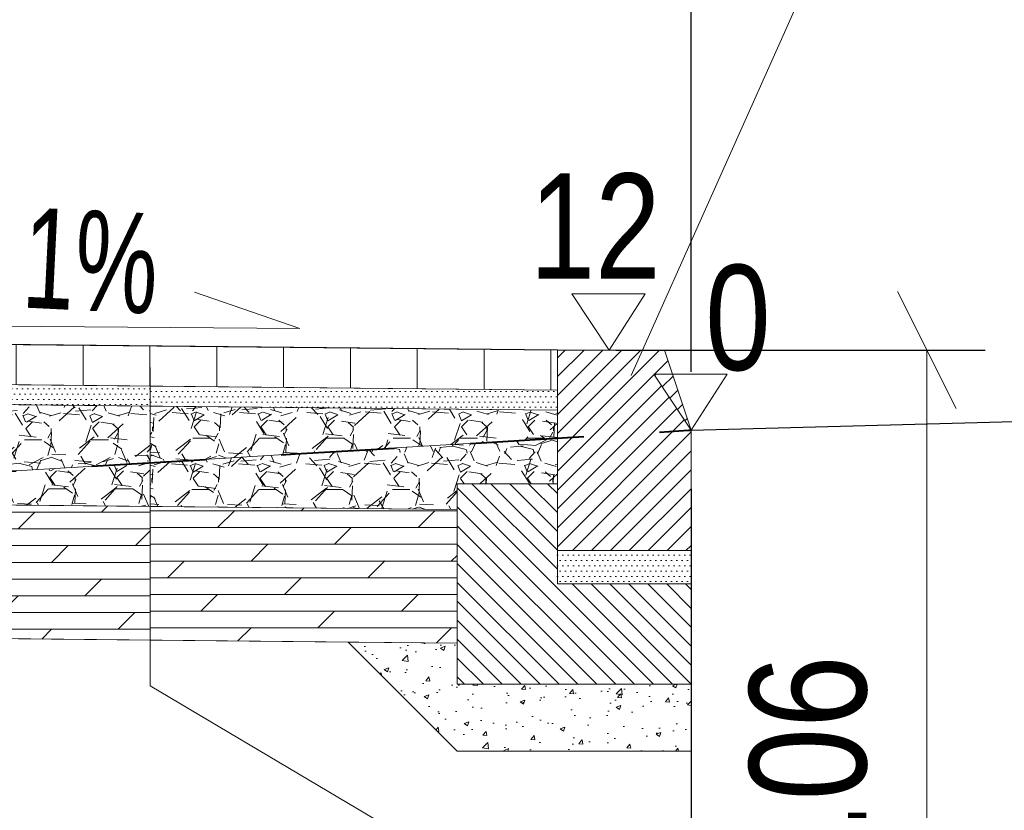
# Model space of a CAD drawing. Header units: metres. Extents: x 1435.1 to 1489, y 574.8 to 588.8.
# Tile 21 of 36: x 1464.3 to 1465.8, y 579.2 to 580.3. Entities that reach past the tile are written whole.
import ezdxf
from ezdxf.enums import TextEntityAlignment as Align

# ---------------------------------------------------------------- set-up
doc = ezdxf.new("R2010")
doc.units = ezdxf.units.M
doc.header["$MEASUREMENT"] = 0
doc.linetypes.add('DGN Style 2', pattern=[0.2836403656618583, 0.170184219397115, -0.1134561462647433])
for name, color, linetype, lineweight in [('12_obrys', 7, 'Continuous', 0), ('15_krawęznik', 7, 'Continuous', 0), ('16_obrzeża', 7, 'Continuous', 0), ('3_opisy', 7, 'Continuous', 0), ('9_warstwy', 7, 'Continuous', 0), ('konstrukcja jezdni', 7, 'Continuous', 0)]:
    doc.layers.add(name, color=color, linetype=linetype, lineweight=lineweight)
doc.styles.add('Style-Arial', font='arial.ttf')
doc.dimstyles.new('Proszowice', dxfattribs={"dimtxt": 0.175, "dimasz": 0.175, "dimexe": 0.08750000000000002, "dimexo": 0.08750000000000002, "dimgap": 0.08750000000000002, "dimtad": 1, "dimzin": 3, "dimdsep": 46, "dimtxsty": 'Style-Arial', "dimblk": '_Oblique_0.5', "dimcen": 0.09000000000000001, "dimclrd": 7, "dimadec": 4, "dimazin": 3, "dimtfac": 1, "dimtmove": 0, "dimatfit": 1, "dimldrblk": 'TerminatorOpen_0.5', "dimfxl": 1, "dimfrac": 2, "dimtzin": 3, "dimlwd": 0, "dimarcsym": 0})

# ---------------------------------------------------------------- blocks, each defined once
blk = doc.blocks.new('_Oblique_0.5')
at = {"color": 0, "linetype": 'ByBlock', "lineweight": -2}
for p, q in [((0.5, 0.25), (-0.5, -0.25)), ((0, 0), (-1, 0))]:
    blk.add_line(p, q, dxfattribs=at)
blk = doc.blocks.new('*D22')
at = {"layer": 'Defpoints', "color": 0, "linetype": 'Continuous', "lineweight": 0}
for p in [(1465.289278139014, 581.324188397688), (1463.789278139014, 579.8626032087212), (1465.289278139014, 579.7296032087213)]:
    blk.add_point(p, dxfattribs=at)
at = {"layer": 'konstrukcja jezdni', "color": 0, "linetype": 'Continuous', "lineweight": -2}
for p, q in [((1463.789278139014, 579.9501032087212), (1463.789278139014, 581.411688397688)), ((1465.289278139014, 579.8171032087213), (1465.289278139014, 581.411688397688))]:
    blk.add_line(p, q, dxfattribs=at)
at = {"layer": 'konstrukcja jezdni', "color": 7, "linetype": 'Continuous', "lineweight": 0}
blk.add_line((1463.964278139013, 581.324188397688), (1465.114278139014, 581.324188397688), dxfattribs=at)
at = {"layer": 'konstrukcja jezdni', "color": 7, "linetype": 'Continuous', "lineweight": 0, "xscale": 0.175, "yscale": 0.175, "zscale": 0.175, "rotation": 180}
blk.add_blockref('_Oblique_0.5', (1463.789278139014, 581.324188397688), dxfattribs=at)
at = {"layer": 'konstrukcja jezdni', "color": 7, "linetype": 'Continuous', "lineweight": 0, "xscale": 0.175, "yscale": 0.175, "zscale": 0.175}
blk.add_blockref('_Oblique_0.5', (1465.289278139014, 581.324188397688), dxfattribs=at)
at = {"layer": 'konstrukcja jezdni', "color": 0, "linetype": 'Continuous', "lineweight": 0, "insert": (1464.642720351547, 581.5010386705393), "char_height": 0.175, "attachment_point": 5, "style": 'Style-Arial'}
blk.add_mtext('\\H1x;\\W0.8;1.50', dxfattribs=at)
blk = doc.blocks.new('TerminatorOpen_0.5')
at = {"color": 0, "linetype": 'ByBlock', "lineweight": -2}
for q in [(-1, 0.25), (-1, 0), (-1, -0.25)]:
    blk.add_line((0, 0), q, dxfattribs=at)
blk = doc.blocks.new('*D24')
at = {"layer": 'Defpoints', "color": 0, "linetype": 'Continuous', "lineweight": 0}
for p in [(1465.289278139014, 579.7296032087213), (1464.439278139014, 578.7936032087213), (1464.439278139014, 578.3646596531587)]:
    blk.add_point(p, dxfattribs=at)
at = {"layer": 'konstrukcja jezdni', "color": 0, "linetype": 'Continuous', "lineweight": -2}
for p, q in [((1465.289278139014, 579.6421032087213), (1465.289278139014, 578.2771596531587)), ((1464.439278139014, 578.7061032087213), (1464.439278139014, 578.2771596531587))]:
    blk.add_line(p, q, dxfattribs=at)
at = {"layer": 'konstrukcja jezdni', "color": 7, "linetype": 'Continuous', "lineweight": 0}
blk.add_line((1465.114278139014, 578.3646596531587), (1464.614278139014, 578.3646596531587), dxfattribs=at)
at = {"layer": 'konstrukcja jezdni', "color": 7, "linetype": 'Continuous', "lineweight": 0, "xscale": 0.175, "yscale": 0.175, "zscale": 0.175, "rotation": 180}
blk.add_blockref('_Oblique_0.5', (1464.439278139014, 578.3646596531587), dxfattribs=at)
at = {"layer": 'konstrukcja jezdni', "color": 7, "linetype": 'Continuous', "lineweight": 0, "xscale": 0.175, "yscale": 0.175, "zscale": 0.175}
blk.add_blockref('_Oblique_0.5', (1465.289278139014, 578.3646596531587), dxfattribs=at)
at = {"layer": 'konstrukcja jezdni', "color": 0, "linetype": 'Continuous', "lineweight": 0, "insert": (1464.855110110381, 578.54150992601), "char_height": 0.175, "attachment_point": 5, "style": 'Style-Arial'}
blk.add_mtext('\\H1x;\\W0.8;0.85', dxfattribs=at)
blk = doc.blocks.new('*D25')
at = {"layer": 'Defpoints', "color": 0, "linetype": 'Continuous', "lineweight": 0}
for p in [(1465.089278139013, 579.8496032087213), (1465.641898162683, 579.8496032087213), (1464.439278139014, 578.7936032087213)]:
    blk.add_point(p, dxfattribs=at)
at = {"layer": 'konstrukcja jezdni', "color": 0, "linetype": 'Continuous', "lineweight": -2}
for p, q in [((1465.176778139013, 579.8496032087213), (1465.729398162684, 579.8496032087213)), ((1464.526778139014, 578.7936032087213), (1465.729398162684, 578.7936032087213))]:
    blk.add_line(p, q, dxfattribs=at)
at = {"layer": 'konstrukcja jezdni', "color": 7, "linetype": 'Continuous', "lineweight": 0}
blk.add_line((1465.641898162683, 578.9686032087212), (1465.641898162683, 579.6746032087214), dxfattribs=at)
at = {"layer": 'konstrukcja jezdni', "color": 7, "linetype": 'Continuous', "lineweight": 0, "xscale": 0.175, "yscale": 0.175, "zscale": 0.175}
for p, rotation in [((1465.641898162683, 579.8496032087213), 90), ((1465.641898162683, 578.7936032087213), 270)]:
    blk.add_blockref('_Oblique_0.5', p, dxfattribs=dict(at, rotation=rotation))
at = {"layer": 'konstrukcja jezdni', "color": 0, "linetype": 'Continuous', "lineweight": 0, "insert": (1465.465047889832, 579.2027065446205), "char_height": 0.175, "attachment_point": 5, "rotation": 90, "style": 'Style-Arial'}
blk.add_mtext('\\H1x;\\W0.8;1.06', dxfattribs=at)
blk = doc.blocks.new('*D26')
at = {"layer": 'Defpoints', "color": 0, "linetype": 'Continuous', "lineweight": 0}
for p in [(1464.178889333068, 578.7936032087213), (1464.439278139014, 578.7936032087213), (1464.439278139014, 578.6061032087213)]:
    blk.add_point(p, dxfattribs=at)
at = {"layer": 'konstrukcja jezdni', "color": 7, "linetype": 'Continuous', "lineweight": 0}
for p, q in [((1464.178889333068, 578.9686032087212), (1464.178889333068, 579.6817819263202)), ((1464.178889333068, 578.6061032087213), (1464.178889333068, 578.7936032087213)), ((1464.178889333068, 578.4311032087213), (1464.178889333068, 578.2561032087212))]:
    blk.add_line(p, q, dxfattribs=at)
at = {"layer": 'konstrukcja jezdni', "color": 0, "linetype": 'Continuous', "lineweight": -2}
for p, q in [((1464.351778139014, 578.7936032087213), (1464.091389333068, 578.7936032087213)), ((1464.351778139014, 578.6061032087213), (1464.091389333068, 578.6061032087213))]:
    blk.add_line(p, q, dxfattribs=at)
at = {"layer": 'konstrukcja jezdni', "color": 7, "linetype": 'Continuous', "lineweight": 0, "xscale": 0.175, "yscale": 0.175, "zscale": 0.175}
for p, rotation in [((1464.178889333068, 578.7936032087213), 270), ((1464.178889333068, 578.6061032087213), 90)]:
    blk.add_blockref('_Oblique_0.5', p, dxfattribs=dict(at, rotation=rotation))
at = {"layer": 'konstrukcja jezdni', "color": 0, "linetype": 'Continuous', "lineweight": 0, "insert": (1464.002039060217, 579.4126925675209), "char_height": 0.175, "attachment_point": 5, "rotation": 90, "style": 'Style-Arial'}
blk.add_mtext('\\H1x;\\W0.8;0.20', dxfattribs=at)

msp = doc.modelspace()

# ---------------------------------------------------------------- hatches: boundary and pattern name
at = {"layer": '16_obrzeża', "linetype": 'Continuous', "lineweight": 0}
h = msp.add_hatch(dxfattribs=at)
h.set_pattern_fill('AR-CONC', style=0, pattern_type=2)
h.set_pattern_definition([(49.99999999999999, (1464.963846, 579.348352), (0.07172597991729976, -0.006275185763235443), [0.0075, -0.0825]), (355, (1464.963846, 579.348352), (-0.01387511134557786, 0.07521922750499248), [0.006, -0.066]), (100.451444, (1464.969824, 579.347829), (0.05785090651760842, 0.06894403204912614), [0.006373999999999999, -0.07011399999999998]), (46.18420000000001, (1464.963846, 579.368352), (0.1067241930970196, -0.01655192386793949), [0.01125, -0.12375]), (96.635635, (1464.97274, 579.366973), (0.09346570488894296, 0.09741177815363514), [0.009560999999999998, -0.105171]), (351.184164, (1464.963846, 579.368352), (0.09346621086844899, 0.09741228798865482), [0.009, -0.09899999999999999]), (21, (1464.973846, 579.363352), (0.0596906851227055, -0.04026184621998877), [0.0075, -0.0825]), (326.0000000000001, (1464.973846, 579.363352), (0.02433155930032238, 0.07251500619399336), [0.006, -0.066]), (71.45144499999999, (1464.978821, 579.359997), (0.08402227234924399, 0.03225313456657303), [0.006374, -0.070114]), (37.50000000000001, (1464.963846, 579.348352), (0.001215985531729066, 0.03328938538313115), [0, -0.0652, 0, -0.067, 0, -0.06625]), (7.499999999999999, (1464.963846, 579.348352), (0.02630695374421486, 0.03944117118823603), [0, -0.0382, 0, -0.0637, 0, -0.02525]), (327.5, (1464.941546, 579.348352), (0.0533822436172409, -0.002255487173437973), [0, -0.025, 0, -0.078, 0, -0.1035]), (317.5, (1464.931546, 579.348352), (0.05831861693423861, 0.01001049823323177), [0, -0.0325, 0, -0.0518, 0, -0.0735])])
h.paths.add_polyline_path([(1464.939278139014, 579.249603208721), (1465.289278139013, 579.2496032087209), (1465.289278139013, 579.3496032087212), (1464.939278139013, 579.3496032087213), (1464.939278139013, 579.4110812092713), (1464.776169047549, 579.4127123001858)])
at = {"layer": '9_warstwy', "linetype": 'Continuous', "lineweight": 0}
h = msp.add_hatch(dxfattribs=at)
h.set_pattern_fill('HATCH', style=0, pattern_type=2)
h.set_pattern_definition([(90, (1464.879379, 579.823073), (-0.1, 6.123233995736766e-18), [])])
h.paths.add_polyline_path([(1463.839278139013, 579.8326032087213), (1463.839278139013, 579.8021002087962), (1464.480090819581, 579.7956920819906), (1465.089278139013, 579.7896002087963), (1465.089278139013, 579.8496032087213), (1463.839278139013, 579.8621032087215)])
h = msp.add_hatch(dxfattribs=at)
h.set_pattern_fill('HATCH', style=0, pattern_type=2)
h.set_pattern_definition([(45, (1465.213544, 579.7078349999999), (-0.01414213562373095, 0.01414213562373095), [])])
h.paths.add_polyline_path([(1465.249278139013, 579.8496032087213), (1465.16677726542, 579.8496032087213), (1465.089278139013, 579.8496032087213), (1465.089278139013, 579.7896002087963), (1465.089278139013, 579.7595987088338), (1465.089278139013, 579.6496032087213), (1465.089278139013, 579.5496032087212), (1465.289278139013, 579.5496032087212), (1465.289278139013, 579.6110703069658), (1465.289278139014, 579.6455872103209), (1465.289278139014, 579.7196032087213), (1465.289278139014, 579.7296032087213), (1465.233278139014, 579.8136032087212), (1465.261278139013, 579.8136032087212)])
h = msp.add_hatch(dxfattribs=at)
h.set_pattern_fill('HATCH', style=0, pattern_type=2)
h.set_pattern_definition([(45, (1465.266352, 579.786385), (-0.01414213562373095, 0.01414213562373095), [])])
h.paths.add_polyline_path([(1465.233278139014, 579.8136032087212), (1465.289278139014, 579.7296032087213), (1465.261278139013, 579.8136032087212)])
h = msp.add_hatch(dxfattribs=at)
h.set_pattern_fill('DOTS', style=0, pattern_type=2)
h.set_pattern_definition([(0, (1464.427784, 579.831415), (0.00396875, 0.0079375), [0, -0.007937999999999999])])
h.paths.add_polyline_path([(1463.839278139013, 579.7720987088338), (1464.480090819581, 579.765690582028), (1464.480090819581, 579.7956920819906), (1463.839278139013, 579.8021002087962)])
h = msp.add_hatch(dxfattribs=at)
h.set_pattern_fill('DOTS', style=0, pattern_type=2)
h.set_pattern_definition([(0, (1464.528331, 579.8353599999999), (0.00396875, 0.0079375), [0, -0.007937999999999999])])
h.paths.add_polyline_path([(1464.480090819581, 579.765690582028), (1465.089278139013, 579.7595987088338), (1465.089278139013, 579.7896002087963), (1464.480090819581, 579.7956920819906)])
h = msp.add_hatch(dxfattribs=at)
h.set_pattern_fill('GRAVEL', style=0, pattern_type=2)
h.set_pattern_definition([(228.012788, (1464.103103, 579.869632), (-0.8000003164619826, -0.9000003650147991), [0.013454, -1.331909]), (184.969741, (1464.094103, 579.859632), (1.200000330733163, 0.1000000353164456), [0.023087, -2.285591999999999]), (132.510447, (1464.071103, 579.8576320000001), (0.9999998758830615, -1.099999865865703), [0.016279, -1.611603]), (267.273689, (1464.032103, 579.832632), (0.100000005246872, 2.00000020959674), [0.021024, -2.081356]), (292.833654, (1464.031103, 579.811632), (-0.5000000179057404, 1.200000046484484), [0.020616, -2.040937]), (357.2736889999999, (1464.039103, 579.792632), (-2.00000020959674, 0.1000000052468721), [0.021024, -2.081356]), (37.69424, (1464.060103, 579.791632), (-1.300000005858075, -0.9999999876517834), [0.027803, -2.752485]), (72.255328, (1464.082103, 579.808632), (0.6999999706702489, 2.199999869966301), [0.026249, -2.598632]), (121.429566, (1464.090103, 579.8336320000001), (-0.7999998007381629, 1.299999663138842), [0.021095, -2.088407]), (175.236358, (1464.079103, 579.851632), (1.100000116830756, -0.1000000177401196), [0.024083, -1.180076]), (222.397438, (1464.055103, 579.8536320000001), (-1.200000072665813, -1.100000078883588), [0.031145, -3.083338]), (138.814075, (1464.131103, 579.831632), (-0.6999996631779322, 0.5999996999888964), [0.01063, -1.052384]), (171.469234, (1464.123103, 579.8386320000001), (1.299999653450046, -0.1999999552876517), [0.020224, -2.002151]), (225, (1464.103103, 579.841632), (-1.387778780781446e-17, -0.1000000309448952), [0.014142, -0.127279]), (203.198591, (1464.096103, 579.8536320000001), (0.499999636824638, 0.1999998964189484), [0.007616, -0.753962]), (291.801409, (1464.089103, 579.850632), (-0.1000000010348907, 0.2999999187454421), [0.01077, -0.527746]), (30.963757, (1464.093103, 579.840632), (0.2999999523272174, 0.2000000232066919), [0.017493, -0.565602]), (161.565051, (1464.108103, 579.849632), (0.1999995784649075, -0.09999988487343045), [0.012649, -0.303579]), (16.38954, (1464.031103, 579.850632), (0.99999961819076, 0.2999998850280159), [0.01772, -1.754285]), (70.34617600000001, (1464.048103, 579.855632), (-0.4000001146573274, -1.100000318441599), [0.014866, -1.471741]), (293.198591, (1464.108103, 579.869632), (-0.1999998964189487, 0.499999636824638), [0.015232, -0.746346]), (343.6104599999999, (1464.114103, 579.855632), (-0.99999961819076, 0.2999998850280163), [0.01772, -1.754285]), (339.4439549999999, (1464.031103, 579.788632), (-0.4999997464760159, 0.1999998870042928), [0.017088, -0.8373120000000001]), (294.775141, (1464.047103, 579.782632), (-0.4999998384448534, 1.099999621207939), [0.014318, -1.417464]), (66.80140899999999, (1464.109103, 579.769632), (0.1999998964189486, 0.499999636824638), [0.015232, -0.746346]), (17.354025, (1464.115103, 579.783632), (-1.300000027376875, -0.4000000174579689), [0.016763, -1.659542]), (69.44395500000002, (1464.060103, 579.769632), (-0.1999998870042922, -0.4999997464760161), [0.008544, -0.8458559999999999]), (101.309932, (1464.103103, 579.769632), (-0.1000000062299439, 0.4000001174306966), [0.005099, -0.504803]), (165.963757, (1464.102103, 579.774632), (0.2999996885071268, -0.09999995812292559), [0.020616, -0.391695]), (186.009006, (1464.082103, 579.779632), (1.000000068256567, 0.1000000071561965), [0.019105, -1.891392]), (303.690068, (1464.093103, 579.831632), (-0.09999996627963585, 0.1999999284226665), [0.014422, -0.346133]), (353.157227, (1464.101103, 579.8196320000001), (1.700000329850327, -0.2000000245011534), [0.025179, -2.492756]), (60.945396, (1464.126103, 579.816632), (-0.3999998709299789, -0.6999997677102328), [0.010296, -1.019267]), (90, (1464.131103, 579.825632), (-0.1, 0.1), [0.006, -0.094]), (120.256437, (1464.080103, 579.782632), (0.4000001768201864, -0.7000003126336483), [0.013892, -1.375352]), (48.012788, (1464.073103, 579.794632), (0.8000003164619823, 0.9000003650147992), [0.026907, -1.318455]), (0, (1464.091103, 579.8146320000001), (0.1, 0.1), [0.026, -0.07400000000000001]), (325.304846, (1464.117103, 579.8146320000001), (0.9999998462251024, -0.699999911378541), [0.015811, -1.565327]), (254.054604, (1464.130103, 579.8056320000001), (-0.1000000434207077, -0.4000003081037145), [0.01456, -0.7134510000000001]), (207.645975, (1464.126103, 579.791632), (-1.900000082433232, -1.000000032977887), [0.023707, -2.346947]), (175.426079, (1464.105103, 579.7806320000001), (-1.299999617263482, 0.09999996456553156), [0.02508, -2.482907])])
h.paths.add_polyline_path([(1464.480090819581, 579.765690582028), (1463.839278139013, 579.7720987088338), (1463.839278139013, 579.6626032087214), (1463.889278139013, 579.6626032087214), (1463.889278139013, 579.6245552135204), (1463.889278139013, 579.6215912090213), (1463.927234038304, 579.6212116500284), (1463.977249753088, 579.6509111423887), (1464.480090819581, 579.6810778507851)])
h = msp.add_hatch(dxfattribs=at)
h.set_pattern_fill('GRAVEL', style=0, pattern_type=2)
h.set_pattern_definition([(228.012788, (1464.654879, 579.8722), (-0.8000003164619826, -0.9000003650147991), [0.013454, -1.331909]), (184.969741, (1464.645879, 579.8622), (1.200000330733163, 0.1000000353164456), [0.023087, -2.285591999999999]), (132.510447, (1464.622879, 579.8602), (0.9999998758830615, -1.099999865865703), [0.016279, -1.611603]), (267.273689, (1464.583879, 579.8352), (0.100000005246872, 2.00000020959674), [0.021024, -2.081356]), (292.833654, (1464.582879, 579.8142), (-0.5000000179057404, 1.200000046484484), [0.020616, -2.040937]), (357.2736889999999, (1464.590879, 579.7952), (-2.00000020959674, 0.1000000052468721), [0.021024, -2.081356]), (37.69424, (1464.611879, 579.7942), (-1.300000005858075, -0.9999999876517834), [0.027803, -2.752485]), (72.255328, (1464.633879, 579.8112), (0.6999999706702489, 2.199999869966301), [0.026249, -2.598632]), (121.429566, (1464.641879, 579.8362), (-0.7999998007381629, 1.299999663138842), [0.021095, -2.088407]), (175.236358, (1464.630879, 579.8542), (1.100000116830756, -0.1000000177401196), [0.024083, -1.180076]), (222.397438, (1464.606879, 579.8562), (-1.200000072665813, -1.100000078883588), [0.031145, -3.083338]), (138.814075, (1464.682879, 579.8342), (-0.6999996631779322, 0.5999996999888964), [0.01063, -1.052384]), (171.469234, (1464.674879, 579.8412), (1.299999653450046, -0.1999999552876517), [0.020224, -2.002151]), (225, (1464.654879, 579.8442), (-1.387778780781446e-17, -0.1000000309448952), [0.014142, -0.127279]), (203.198591, (1464.647879, 579.8562), (0.499999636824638, 0.1999998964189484), [0.007616, -0.753962]), (291.801409, (1464.640879, 579.8532), (-0.1000000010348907, 0.2999999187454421), [0.01077, -0.527746]), (30.963757, (1464.644879, 579.8432), (0.2999999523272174, 0.2000000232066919), [0.017493, -0.565602]), (161.565051, (1464.659879, 579.8522), (0.1999995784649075, -0.09999988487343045), [0.012649, -0.303579]), (16.38954, (1464.582879, 579.8532), (0.99999961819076, 0.2999998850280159), [0.01772, -1.754285]), (70.34617600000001, (1464.599879, 579.8582), (-0.4000001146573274, -1.100000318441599), [0.014866, -1.471741]), (293.198591, (1464.659879, 579.8722), (-0.1999998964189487, 0.499999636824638), [0.015232, -0.746346]), (343.6104599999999, (1464.665879, 579.8582), (-0.99999961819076, 0.2999998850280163), [0.01772, -1.754285]), (339.4439549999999, (1464.582879, 579.7912), (-0.4999997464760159, 0.1999998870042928), [0.017088, -0.8373120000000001]), (294.775141, (1464.598879, 579.7852), (-0.4999998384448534, 1.099999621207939), [0.014318, -1.417464]), (66.80140899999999, (1464.660879, 579.7722), (0.1999998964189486, 0.499999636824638), [0.015232, -0.746346]), (17.354025, (1464.666879, 579.7862), (-1.300000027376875, -0.4000000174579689), [0.016763, -1.659542]), (69.44395500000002, (1464.611879, 579.7722), (-0.1999998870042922, -0.4999997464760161), [0.008544, -0.8458559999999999]), (101.309932, (1464.654879, 579.7722), (-0.1000000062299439, 0.4000001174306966), [0.005099, -0.504803]), (165.963757, (1464.653879, 579.7772), (0.2999996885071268, -0.09999995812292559), [0.020616, -0.391695]), (186.009006, (1464.633879, 579.7822), (1.000000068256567, 0.1000000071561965), [0.019105, -1.891392]), (303.690068, (1464.644879, 579.8342), (-0.09999996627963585, 0.1999999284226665), [0.014422, -0.346133]), (353.157227, (1464.652879, 579.8222), (1.700000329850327, -0.2000000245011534), [0.025179, -2.492756]), (60.945396, (1464.677879, 579.8192), (-0.3999998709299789, -0.6999997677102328), [0.010296, -1.019267]), (90, (1464.682879, 579.8282), (-0.1, 0.1), [0.006, -0.094]), (120.256437, (1464.631879, 579.7852), (0.4000001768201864, -0.7000003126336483), [0.013892, -1.375352]), (48.012788, (1464.624879, 579.7972), (0.8000003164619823, 0.9000003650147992), [0.026907, -1.318455]), (0, (1464.642879, 579.8172), (0.1, 0.1), [0.026, -0.07400000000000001]), (325.304846, (1464.668879, 579.8172), (0.9999998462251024, -0.699999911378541), [0.015811, -1.565327]), (254.054604, (1464.681879, 579.8082), (-0.1000000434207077, -0.4000003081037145), [0.01456, -0.7134510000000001]), (207.645975, (1464.677879, 579.7942), (-1.900000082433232, -1.000000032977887), [0.023707, -2.346947]), (175.426079, (1464.656879, 579.7832), (-1.299999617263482, 0.09999996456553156), [0.02508, -2.482907])])
h.paths.add_polyline_path([(1465.089278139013, 579.7595987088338), (1464.480090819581, 579.765690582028), (1464.480090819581, 579.6810778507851), (1464.696898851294, 579.6940847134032), (1465.089278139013, 579.7177126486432)])
h = msp.add_hatch(dxfattribs=at)
h.set_pattern_fill('GRAVEL', style=0, pattern_type=2)
h.set_pattern_definition([(228.012788, (1464.653596, 579.795166), (-0.8000003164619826, -0.9000003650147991), [0.013454, -1.331909]), (184.969741, (1464.644596, 579.785166), (1.200000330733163, 0.1000000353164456), [0.023087, -2.285591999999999]), (132.510447, (1464.621596, 579.783166), (0.9999998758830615, -1.099999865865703), [0.016279, -1.611603]), (267.273689, (1464.582596, 579.758166), (0.100000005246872, 2.00000020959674), [0.021024, -2.081356]), (292.833654, (1464.581596, 579.737166), (-0.5000000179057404, 1.200000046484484), [0.020616, -2.040937]), (357.2736889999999, (1464.589596, 579.718166), (-2.00000020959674, 0.1000000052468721), [0.021024, -2.081356]), (37.69424, (1464.610596, 579.717166), (-1.300000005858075, -0.9999999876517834), [0.027803, -2.752485]), (72.255328, (1464.632596, 579.734166), (0.6999999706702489, 2.199999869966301), [0.026249, -2.598632]), (121.429566, (1464.640596, 579.759166), (-0.7999998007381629, 1.299999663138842), [0.021095, -2.088407]), (175.236358, (1464.629596, 579.777166), (1.100000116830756, -0.1000000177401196), [0.024083, -1.180076]), (222.397438, (1464.605596, 579.779166), (-1.200000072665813, -1.100000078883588), [0.031145, -3.083338]), (138.814075, (1464.681596, 579.757166), (-0.6999996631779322, 0.5999996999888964), [0.01063, -1.052384]), (171.469234, (1464.673596, 579.764166), (1.299999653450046, -0.1999999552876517), [0.020224, -2.002151]), (225, (1464.653596, 579.767166), (-1.387778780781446e-17, -0.1000000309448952), [0.014142, -0.127279]), (203.198591, (1464.646596, 579.779166), (0.499999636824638, 0.1999998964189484), [0.007616, -0.753962]), (291.801409, (1464.639596, 579.776166), (-0.1000000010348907, 0.2999999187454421), [0.01077, -0.527746]), (30.963757, (1464.643596, 579.766166), (0.2999999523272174, 0.2000000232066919), [0.017493, -0.565602]), (161.565051, (1464.658596, 579.775166), (0.1999995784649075, -0.09999988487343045), [0.012649, -0.303579]), (16.38954, (1464.581596, 579.776166), (0.99999961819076, 0.2999998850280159), [0.01772, -1.754285]), (70.34617600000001, (1464.598596, 579.781166), (-0.4000001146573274, -1.100000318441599), [0.014866, -1.471741]), (293.198591, (1464.658596, 579.795166), (-0.1999998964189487, 0.499999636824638), [0.015232, -0.746346]), (343.6104599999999, (1464.664596, 579.781166), (-0.99999961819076, 0.2999998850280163), [0.01772, -1.754285]), (339.4439549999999, (1464.581596, 579.714166), (-0.4999997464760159, 0.1999998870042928), [0.017088, -0.8373120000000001]), (294.775141, (1464.597596, 579.708166), (-0.4999998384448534, 1.099999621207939), [0.014318, -1.417464]), (66.80140899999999, (1464.659596, 579.695166), (0.1999998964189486, 0.499999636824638), [0.015232, -0.746346]), (17.354025, (1464.665596, 579.709166), (-1.300000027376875, -0.4000000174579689), [0.016763, -1.659542]), (69.44395500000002, (1464.610596, 579.695166), (-0.1999998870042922, -0.4999997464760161), [0.008544, -0.8458559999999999]), (101.309932, (1464.653596, 579.695166), (-0.1000000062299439, 0.4000001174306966), [0.005099, -0.504803]), (165.963757, (1464.652596, 579.700166), (0.2999996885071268, -0.09999995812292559), [0.020616, -0.391695]), (186.009006, (1464.632596, 579.705166), (1.000000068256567, 0.1000000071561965), [0.019105, -1.891392]), (303.690068, (1464.643596, 579.757166), (-0.09999996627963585, 0.1999999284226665), [0.014422, -0.346133]), (353.157227, (1464.651596, 579.745166), (1.700000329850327, -0.2000000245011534), [0.025179, -2.492756]), (60.945396, (1464.676596, 579.742166), (-0.3999998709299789, -0.6999997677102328), [0.010296, -1.019267]), (90, (1464.681596, 579.751166), (-0.1, 0.1), [0.006, -0.094]), (120.256437, (1464.630596, 579.708166), (0.4000001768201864, -0.7000003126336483), [0.013892, -1.375352]), (48.012788, (1464.623596, 579.7201660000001), (0.8000003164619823, 0.9000003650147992), [0.026907, -1.318455]), (0, (1464.641596, 579.740166), (0.1, 0.1), [0.026, -0.07400000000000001]), (325.304846, (1464.667596, 579.740166), (0.9999998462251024, -0.699999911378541), [0.015811, -1.565327]), (254.054604, (1464.680596, 579.731166), (-0.1000000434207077, -0.4000003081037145), [0.01456, -0.7134510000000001]), (207.645975, (1464.676596, 579.717166), (-1.900000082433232, -1.000000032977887), [0.023707, -2.346947]), (175.426079, (1464.655596, 579.706166), (-1.299999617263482, 0.09999996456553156), [0.02508, -2.482907])])
h.paths.add_polyline_path([(1464.939278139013, 579.6110912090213), (1464.939278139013, 579.6496032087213), (1465.089278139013, 579.6496032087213), (1465.089278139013, 579.7177126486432), (1464.696898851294, 579.6940847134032), (1464.480090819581, 579.6810778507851), (1464.480090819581, 579.6156830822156)])
h = msp.add_hatch(dxfattribs=at)
h.set_pattern_fill('GRAVEL', style=0, pattern_type=2)
h.set_pattern_definition([(228.012788, (1464.339212, 579.79645), (-0.8000003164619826, -0.9000003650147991), [0.013454, -1.331909]), (184.969741, (1464.330212, 579.78645), (1.200000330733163, 0.1000000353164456), [0.023087, -2.285591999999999]), (132.510447, (1464.307212, 579.78445), (0.9999998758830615, -1.099999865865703), [0.016279, -1.611603]), (267.273689, (1464.268212, 579.75945), (0.100000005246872, 2.00000020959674), [0.021024, -2.081356]), (292.833654, (1464.267212, 579.73845), (-0.5000000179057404, 1.200000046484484), [0.020616, -2.040937]), (357.2736889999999, (1464.275212, 579.71945), (-2.00000020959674, 0.1000000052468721), [0.021024, -2.081356]), (37.69424, (1464.296212, 579.71845), (-1.300000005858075, -0.9999999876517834), [0.027803, -2.752485]), (72.255328, (1464.318212, 579.73545), (0.6999999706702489, 2.199999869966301), [0.026249, -2.598632]), (121.429566, (1464.326212, 579.76045), (-0.7999998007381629, 1.299999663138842), [0.021095, -2.088407]), (175.236358, (1464.315212, 579.77845), (1.100000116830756, -0.1000000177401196), [0.024083, -1.180076]), (222.397438, (1464.291212, 579.78045), (-1.200000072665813, -1.100000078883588), [0.031145, -3.083338]), (138.814075, (1464.367212, 579.75845), (-0.6999996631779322, 0.5999996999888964), [0.01063, -1.052384]), (171.469234, (1464.359212, 579.76545), (1.299999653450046, -0.1999999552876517), [0.020224, -2.002151]), (225, (1464.339212, 579.76845), (-1.387778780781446e-17, -0.1000000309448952), [0.014142, -0.127279]), (203.198591, (1464.332212, 579.78045), (0.499999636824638, 0.1999998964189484), [0.007616, -0.753962]), (291.801409, (1464.325212, 579.77745), (-0.1000000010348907, 0.2999999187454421), [0.01077, -0.527746]), (30.963757, (1464.329212, 579.76745), (0.2999999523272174, 0.2000000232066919), [0.017493, -0.565602]), (161.565051, (1464.344212, 579.77645), (0.1999995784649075, -0.09999988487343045), [0.012649, -0.303579]), (16.38954, (1464.267212, 579.77745), (0.99999961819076, 0.2999998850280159), [0.01772, -1.754285]), (70.34617600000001, (1464.284212, 579.78245), (-0.4000001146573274, -1.100000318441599), [0.014866, -1.471741]), (293.198591, (1464.344212, 579.79645), (-0.1999998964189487, 0.499999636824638), [0.015232, -0.746346]), (343.6104599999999, (1464.350212, 579.78245), (-0.99999961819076, 0.2999998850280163), [0.01772, -1.754285]), (339.4439549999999, (1464.267212, 579.71545), (-0.4999997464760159, 0.1999998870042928), [0.017088, -0.8373120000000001]), (294.775141, (1464.283212, 579.70945), (-0.4999998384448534, 1.099999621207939), [0.014318, -1.417464]), (66.80140899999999, (1464.345212, 579.69645), (0.1999998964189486, 0.499999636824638), [0.015232, -0.746346]), (17.354025, (1464.351212, 579.71045), (-1.300000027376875, -0.4000000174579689), [0.016763, -1.659542]), (69.44395500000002, (1464.296212, 579.69645), (-0.1999998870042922, -0.4999997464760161), [0.008544, -0.8458559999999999]), (101.309932, (1464.339212, 579.69645), (-0.1000000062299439, 0.4000001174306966), [0.005099, -0.504803]), (165.963757, (1464.338212, 579.70145), (0.2999996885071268, -0.09999995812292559), [0.020616, -0.391695]), (186.009006, (1464.318212, 579.70645), (1.000000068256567, 0.1000000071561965), [0.019105, -1.891392]), (303.690068, (1464.329212, 579.75845), (-0.09999996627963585, 0.1999999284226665), [0.014422, -0.346133]), (353.157227, (1464.337212, 579.74645), (1.700000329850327, -0.2000000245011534), [0.025179, -2.492756]), (60.945396, (1464.362212, 579.74345), (-0.3999998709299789, -0.6999997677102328), [0.010296, -1.019267]), (90, (1464.367212, 579.75245), (-0.1, 0.1), [0.006, -0.094]), (120.256437, (1464.316212, 579.70945), (0.4000001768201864, -0.7000003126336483), [0.013892, -1.375352]), (48.012788, (1464.309212, 579.72145), (0.8000003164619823, 0.9000003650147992), [0.026907, -1.318455]), (0, (1464.327212, 579.74145), (0.1, 0.1), [0.026, -0.07400000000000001]), (325.304846, (1464.353212, 579.74145), (0.9999998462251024, -0.699999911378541), [0.015811, -1.565327]), (254.054604, (1464.366212, 579.73245), (-0.1000000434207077, -0.4000003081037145), [0.01456, -0.7134510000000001]), (207.645975, (1464.362212, 579.71845), (-1.900000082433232, -1.000000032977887), [0.023707, -2.346947]), (175.426079, (1464.341212, 579.70745), (-1.299999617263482, 0.09999996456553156), [0.02508, -2.482907])])
h.paths.add_polyline_path([(1464.480090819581, 579.6156830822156), (1464.480090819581, 579.6810778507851), (1463.977249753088, 579.6509111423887), (1463.927234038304, 579.6212116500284)])
h = msp.add_hatch(dxfattribs=at)
h.set_pattern_fill('HATCH', style=0, pattern_type=2)
h.set_pattern_definition([(315, (1465.233217, 579.405976), (0.01414213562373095, 0.01414213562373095), [])])
h.paths.add_polyline_path([(1465.089278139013, 579.6496032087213), (1464.939278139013, 579.6496032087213), (1464.939278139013, 579.6110912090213), (1464.939278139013, 579.5110862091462), (1464.939278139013, 579.3496032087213), (1465.289278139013, 579.3496032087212), (1465.289278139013, 579.4996032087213), (1465.089278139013, 579.4996032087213), (1465.089278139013, 579.5496032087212)])
h = msp.add_hatch(dxfattribs=at)
h.set_pattern_fill('DOLMIT', style=0, pattern_type=2)
h.set_pattern_definition([(0, (1463.907121, 579.5069030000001), (0, 0.025), []), (45, (1463.907121, 579.5069030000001), (-0.0500000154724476, 0.05000001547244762), [0.035355, -0.070711])])
h.paths.add_polyline_path([(1464.480090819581, 579.4156730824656), (1464.480090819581, 579.6156830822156), (1463.927234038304, 579.6212116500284), (1463.889278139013, 579.5986733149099), (1463.889278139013, 579.4626032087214), (1463.839278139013, 579.4626032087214), (1463.839278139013, 579.4220812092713)])
h = msp.add_hatch(dxfattribs=at)
h.set_pattern_fill('DOLMIT', style=0, pattern_type=2)
h.set_pattern_definition([(0, (1464.580801, 579.583936), (0, 0.025), []), (45, (1464.580801, 579.583936), (-0.0500000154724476, 0.05000001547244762), [0.035355, -0.070711])])
h.paths.add_polyline_path([(1464.776169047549, 579.4127123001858), (1464.939278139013, 579.4110812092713), (1464.939278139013, 579.5110862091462), (1464.939278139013, 579.6110912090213), (1464.480090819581, 579.6156830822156), (1464.480090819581, 579.4156730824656)])
h = msp.add_hatch(dxfattribs=at)
h.set_pattern_fill('DOTS', style=0, pattern_type=2)
h.set_pattern_definition([(0, (1465.168824, 579.6062969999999), (0.00396875, 0.0079375), [0, -0.007937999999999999])])
h.paths.add_polyline_path([(1465.089278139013, 579.4996032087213), (1465.289278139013, 579.4996032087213), (1465.289278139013, 579.5496032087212), (1465.089278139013, 579.5496032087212)])

# ---------------------------------------------------------------- linework, layer by layer
at = {"layer": '12_obrys', "color": 7, "linetype": 'Continuous', "lineweight": 30}
for p, q in [((1465.089278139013, 579.8496032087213), (1463.789278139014, 579.8626032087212)), ((1465.289278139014, 579.7296032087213), (1466.6129084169, 579.7653067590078))]:
    msp.add_line(p, q, dxfattribs=at)
at = {"layer": '12_obrys', "color": 251, "linetype": 'DGN Style 2', "lineweight": 40, "flags": 128}
msp.add_lwpolyline([(1462.373683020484, 578.2390080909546), (1463.977249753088, 579.6509111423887), (1464.696898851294, 579.6940847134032), (1465.285340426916, 579.7295189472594), (1465.289278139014, 579.7296032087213)], dxfattribs=at)
at = {"layer": '15_krawęznik', "color": 7, "linetype": 'Continuous', "lineweight": 13}
for p, q in [((1465.089278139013, 579.4996032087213), (1465.089278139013, 579.8496032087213)), ((1465.089278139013, 579.8496032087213), (1465.249278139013, 579.8496032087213)), ((1465.289278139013, 579.7296032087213), (1465.249278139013, 579.8496032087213)), ((1465.289278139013, 579.7296032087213), (1465.289278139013, 579.5496032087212)), ((1464.939278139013, 579.6496032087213), (1464.939278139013, 579.3496032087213)), ((1464.939278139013, 579.6496032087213), (1465.089278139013, 579.6496032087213)), ((1465.289278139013, 579.5496032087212), (1465.089278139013, 579.5496032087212)), ((1465.289278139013, 579.5496032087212), (1465.289278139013, 579.4996032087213)), ((1465.289278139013, 579.4996032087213), (1465.089278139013, 579.4996032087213)), ((1465.289278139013, 579.3496032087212), (1465.289278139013, 579.4996032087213)), ((1464.939278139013, 579.3496032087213), (1465.289278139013, 579.3496032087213))]:
    msp.add_line(p, q, dxfattribs=at)
at = {"layer": '16_obrzeża', "color": 7, "linetype": 'Continuous', "lineweight": 0, "flags": 128}
msp.add_lwpolyline([(1464.939278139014, 579.249603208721), (1465.289278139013, 579.2496032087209), (1465.289278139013, 579.3496032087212), (1464.939278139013, 579.3496032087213), (1464.939278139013, 579.4110812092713), (1464.776169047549, 579.4127123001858), (1464.939278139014, 579.249603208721)], close=True, dxfattribs=at)
at = {"layer": '3_opisy', "color": 7}
msp.add_line((1465.868970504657, 581.3086666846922), (1465.199397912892, 579.811686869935), dxfattribs=at)
at = {"layer": '3_opisy', "color": 7, "linetype": 'Continuous', "lineweight": 0}
for p, q in [((1464.703792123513, 579.8819250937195), (1464.546012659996, 579.9360367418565)), ((1464.179510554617, 579.8860312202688), (1464.703792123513, 579.8819250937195)), ((1464.480090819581, 579.8233175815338), (1464.480090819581, 579.3469651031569)), ((1464.939278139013, 579.6110912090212), (1463.889278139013, 579.6215912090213)), ((1464.939278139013, 579.4110812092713), (1463.609278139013, 579.4243812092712)), ((1464.480090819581, 579.3469651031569), (1465.678470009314, 578.6370710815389))]:
    msp.add_line(p, q, dxfattribs=at)
at = {"layer": '3_opisy', "color": 7, "linetype": 'Continuous', "lineweight": 0, "flags": 128}
for points in [[(1465.16677726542, 579.8496032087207), (1465.11077726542, 579.9336032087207), (1465.22077726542, 579.9336032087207), (1465.16677726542, 579.8496032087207)], [(1465.289278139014, 579.7296032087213), (1465.233278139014, 579.8136032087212), (1465.343278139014, 579.8136032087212), (1465.289278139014, 579.7296032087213)]]:
    msp.add_lwpolyline(points, dxfattribs=at)
at = {"layer": '9_warstwy', "color": 7, "linetype": 'Continuous', "lineweight": 0}
for p, q in [((1465.089278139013, 579.7896002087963), (1463.789278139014, 579.8026002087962)), ((1465.089278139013, 579.7595987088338), (1463.789278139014, 579.7725987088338)), ((1465.289278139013, 579.7196032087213), (1465.289278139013, 579.6455872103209)), ((1464.939278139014, 579.249603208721), (1464.776169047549, 579.4127123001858)), ((1465.289278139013, 579.3496032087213), (1465.289278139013, 579.2375727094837)), ((1465.289278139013, 579.3496032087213), (1465.289278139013, 579.249603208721))]:
    msp.add_line(p, q, dxfattribs=at)
at = {"layer": '9_warstwy', "color": 7, "linetype": 'Continuous', "lineweight": 0, "flags": 128}
for points in [[(1463.839278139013, 579.8326032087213), (1463.839278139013, 579.8021002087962), (1464.480090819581, 579.7956920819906), (1465.089278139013, 579.7896002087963), (1465.089278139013, 579.8496032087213), (1463.839278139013, 579.8621032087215), (1463.839278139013, 579.8326032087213)], [(1465.249278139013, 579.8496032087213), (1465.16677726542, 579.8496032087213), (1465.089278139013, 579.8496032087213), (1465.089278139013, 579.7896002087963), (1465.089278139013, 579.7595987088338), (1465.089278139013, 579.6496032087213), (1465.089278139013, 579.5496032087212), (1465.289278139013, 579.5496032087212), (1465.289278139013, 579.6110703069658), (1465.289278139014, 579.6455872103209), (1465.289278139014, 579.7196032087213), (1465.289278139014, 579.7296032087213), (1465.233278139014, 579.8136032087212), (1465.261278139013, 579.8136032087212), (1465.249278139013, 579.8496032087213)], [(1465.233278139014, 579.8136032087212), (1465.289278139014, 579.7296032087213), (1465.261278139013, 579.8136032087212), (1465.233278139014, 579.8136032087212)], [(1463.839278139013, 579.7720987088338), (1464.480090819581, 579.765690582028), (1464.480090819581, 579.7956920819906), (1463.839278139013, 579.8021002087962), (1463.839278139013, 579.7720987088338)], [(1464.480090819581, 579.765690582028), (1465.089278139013, 579.7595987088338), (1465.089278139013, 579.7896002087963), (1464.480090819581, 579.7956920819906), (1464.480090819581, 579.765690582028)], [(1464.480090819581, 579.765690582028), (1463.839278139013, 579.7720987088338), (1463.839278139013, 579.6626032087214), (1463.889278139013, 579.6626032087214), (1463.889278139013, 579.6245552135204), (1463.889278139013, 579.6215912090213), (1463.927234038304, 579.6212116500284), (1463.977249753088, 579.6509111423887), (1464.480090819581, 579.6810778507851), (1464.480090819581, 579.765690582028)], [(1465.089278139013, 579.7595987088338), (1464.480090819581, 579.765690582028), (1464.480090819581, 579.6810778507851), (1464.696898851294, 579.6940847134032), (1465.089278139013, 579.7177126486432), (1465.089278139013, 579.7595987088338)], [(1464.939278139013, 579.6110912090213), (1464.939278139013, 579.6496032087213), (1465.089278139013, 579.6496032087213), (1465.089278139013, 579.7177126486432), (1464.696898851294, 579.6940847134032), (1464.480090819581, 579.6810778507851), (1464.480090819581, 579.6156830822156), (1464.939278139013, 579.6110912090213)], [(1464.480090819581, 579.6156830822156), (1464.480090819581, 579.6810778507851), (1463.977249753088, 579.6509111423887), (1463.927234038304, 579.6212116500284), (1464.480090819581, 579.6156830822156)], [(1465.089278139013, 579.6496032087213), (1464.939278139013, 579.6496032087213), (1464.939278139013, 579.6110912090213), (1464.939278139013, 579.5110862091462), (1464.939278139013, 579.3496032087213), (1465.289278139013, 579.3496032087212), (1465.289278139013, 579.4996032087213), (1465.089278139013, 579.4996032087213), (1465.089278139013, 579.5496032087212), (1465.089278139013, 579.6496032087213)], [(1464.480090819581, 579.4156730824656), (1464.480090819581, 579.6156830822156), (1463.927234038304, 579.6212116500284), (1463.889278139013, 579.5986733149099), (1463.889278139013, 579.4626032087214), (1463.839278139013, 579.4626032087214), (1463.839278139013, 579.4220812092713), (1464.480090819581, 579.4156730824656)], [(1464.776169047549, 579.4127123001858), (1464.939278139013, 579.4110812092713), (1464.939278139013, 579.5110862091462), (1464.939278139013, 579.6110912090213), (1464.480090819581, 579.6156830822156), (1464.480090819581, 579.4156730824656), (1464.776169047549, 579.4127123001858)], [(1465.089278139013, 579.4996032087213), (1465.289278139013, 579.4996032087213), (1465.289278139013, 579.5496032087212), (1465.089278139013, 579.5496032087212), (1465.089278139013, 579.4996032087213)]]:
    msp.add_lwpolyline(points, close=True, dxfattribs=at)
msp.add_lwpolyline([(1464.939278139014, 579.249603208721), (1465.289278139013, 579.2496032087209)], dxfattribs=at)

# ---------------------------------------------------------------- texts
at = {"layer": '3_opisy', "color": 7, "linetype": 'Continuous', "lineweight": 0, "style": 'Style-Arial', "width": 0.7999794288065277}
for s, p in [('12', (1465.145817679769, 580.0350675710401)), ('0', (1465.359341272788, 579.8983429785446))]:
    msp.add_text(s, height=0.1575018, dxfattribs=at).set_placement(p, align=Align.MIDDLE_CENTER)
at = {"layer": '3_opisy', "color": 7, "linetype": 'Continuous', "lineweight": 0, "style": 'Style-Arial', "width": 0.6666666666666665}
msp.add_text('1%', height=0.1499999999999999, rotation=357.2177075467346, dxfattribs=at).set_placement((1464.49528661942, 580.0534100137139), align=Align.TOP_RIGHT)

# ---------------------------------------------------------------- dimensions: what is measured, and where the dimension line sits
at = {"layer": 'konstrukcja jezdni', "color": 7, "linetype": 'Continuous', "lineweight": 0}
dim = msp.add_linear_dim(base=(1465.289278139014, 581.324188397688), p1=(1463.789278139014, 579.8626032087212), p2=(1465.289278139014, 579.7296032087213), text='\\H1x;\\W0.8;<>', dimstyle='Proszowice', dxfattribs=at)
dim.commit()
dim.dimension.update_dxf_attribs({"geometry": '*D22', "text_midpoint": (1464.642720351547, 581.324188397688), "dimtype": 160})
for base, p1, p2, angle, text, picture, middle in [((1465.641898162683, 579.8496032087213), (1464.439278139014, 578.7936032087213), (1465.089278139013, 579.8496032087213), 90, '\\H1x;\\W0.8;<>', '*D25', (1465.641898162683, 579.2027065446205)), ((1464.439278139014, 578.3646596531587), (1465.289278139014, 579.7296032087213), (1464.439278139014, 578.7936032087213), 180, '\\H1x;\\W0.8;<>', '*D24', (1464.855110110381, 578.3646596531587)), ((1464.178889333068, 578.7936032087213), (1464.439278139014, 578.6061032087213), (1464.439278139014, 578.7936032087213), 90, '\\H1x;\\W0.8;0.20', '*D26', (1464.178889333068, 579.4126925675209))]:
    dim = msp.add_linear_dim(base=base, p1=p1, p2=p2, angle=angle, text=text, dimstyle='Proszowice', override={"dimfrac": 0}, dxfattribs=at)
    dim.commit()
    dim.dimension.update_dxf_attribs({"geometry": picture, "text_midpoint": middle, "dimtype": 160})

doc.saveas('drawing.dxf')
